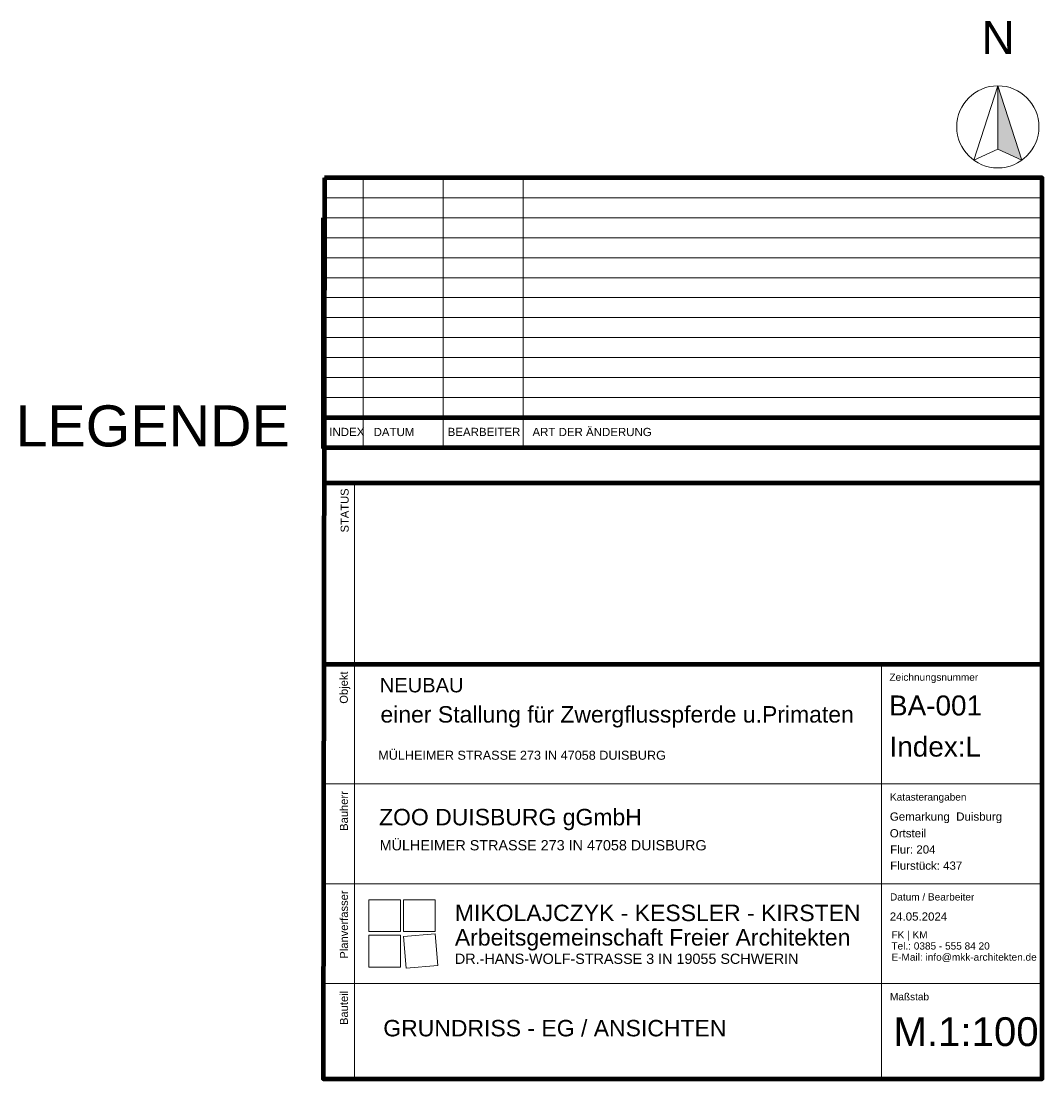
# Model space of a CAD drawing. Extents: x -22247 to 417655, y -187892 to 17509.
# Tile 33 of 62: x 268266 to 268514, y -187826 to -187568. Entities that reach past the tile are written whole.
import ezdxf
from ezdxf.lldxf.tags import DXFTag

# ---------------------------------------------------------------- set-up
doc = ezdxf.new("R2010")
doc.units = 0
doc.header["$LTSCALE"] = 50
doc.layers.get('0').update_dxf_attribs({"lineweight": 25})
doc.layers.add('01 Allgemein Beschriftung', color=7, linetype='Continuous', lineweight=25)
doc.layers.add('20 Möblierung', color=7, linetype='Continuous', lineweight=25)
doc.styles.add('ERSTELLTER_STIL_5', font='arial.ttf')
tags = doc.linetypes.add('Wipeout_Contour', pattern=[1, 0, -1]).pattern_tags.tags
tags[6:7] = [DXFTag(74, 4), DXFTag(75, 0), DXFTag(340, '0'), DXFTag(46, 1.0), DXFTag(50, 0.0), DXFTag(44, 0.0), DXFTag(45, 0.0)]
tags[4:5] = [DXFTag(74, 4), DXFTag(75, 0), DXFTag(340, '0'), DXFTag(46, 1.0), DXFTag(50, 0.0), DXFTag(44, 0.0), DXFTag(45, 0.0)]

# ---------------------------------------------------------------- blocks, each defined once
blk = doc.blocks.new('Verdeckungsfläche_A06WQNZ21A', base_point=(268497.44, -187602.13))
at = {"color": 254, "linetype": 'Wipeout_Contour', "lineweight": 0, "ltscale": 0.036477, "true_color": 0xd6d6d6}
for p, q in [((268503.32, -187584.04), (268497.44, -187602.13)), ((268503.32, -187599.44), (268503.32, -187584.04)), ((268497.44, -187602.13), (268503.32, -187599.44))]:
    blk.add_line(p, q, dxfattribs=at)

msp = doc.modelspace()

# ---------------------------------------------------------------- hatches: boundary and pattern name
at = {"layer": '20 Möblierung', "linetype": 'Continuous', "lineweight": 0, "ltscale": 3.71293e-05}
msp.add_hatch(color=7, dxfattribs=at).paths.add_polyline_path([(268503.32, -187584.04), (268503.32, -187599.44), (268509.19, -187602.13)])

# ---------------------------------------------------------------- linework, layer by layer
at = {"color": 7, "linetype": 'Continuous', "lineweight": 13, "ltscale": 3.71293e-05}
for p, q in [((268339.27, -187606.46), (268514.27, -187606.45)), ((268339.27, -187606.46), (268514.27, -187606.45)), ((268339.27, -187606.45), (268514.27, -187606.45)), ((268339.27, -187606.45), (268514.27, -187606.45)), ((268339.41, -187606.46), (268514.27, -187606.45)), ((268348.86, -187672.08), (268348.86, -187606.45)), ((268368.31, -187672.08), (268368.31, -187606.46)), ((268387.75, -187672.08), (268387.75, -187606.46)), ((268339.14, -187611.31), (268514.14, -187611.31)), ((268339.14, -187611.31), (268514.14, -187611.31)), ((268339.14, -187611.31), (268514.14, -187611.31)), ((268339.14, -187611.31), (268514.14, -187611.31)), ((268339.27, -187611.31), (268514.14, -187611.31)), ((268339.27, -187611.31), (268514.27, -187611.31)), ((268339.27, -187611.31), (268514.27, -187611.31)), ((268339.27, -187611.31), (268514.27, -187611.31)), ((268339.14, -187616.17), (268514.14, -187616.17)), ((268339.14, -187616.17), (268514.14, -187616.17)), ((268339.14, -187616.17), (268514.14, -187616.17)), ((268339.14, -187621.03), (268514.14, -187621.03)), ((268339.14, -187621.03), (268514.14, -187621.03)), ((268339.14, -187621.03), (268514.14, -187621.03)), ((268339.14, -187625.89), (268514.14, -187625.89)), ((268339.14, -187625.89), (268514.14, -187625.89)), ((268339.14, -187630.76), (268514.14, -187630.76)), ((268339.14, -187635.62), (268514.14, -187635.62)), ((268339.14, -187635.62), (268514.14, -187635.62)), ((268339.14, -187635.62), (268514.14, -187635.62)), ((268339.14, -187640.48), (268514.14, -187640.48)), ((268339.14, -187640.48), (268514.14, -187640.48)), ((268339.14, -187645.34), (268514.14, -187645.34)), ((268339.14, -187650.2), (268514.14, -187650.2)), ((268339.14, -187650.2), (268514.14, -187650.2)), ((268339.14, -187650.2), (268514.14, -187650.2)), ((268339.14, -187655.06), (268514.14, -187655.06)), ((268339.14, -187655.06), (268514.14, -187655.06)), ((268339.14, -187659.92), (268514.14, -187659.92)), ((268339.14, -187659.92), (268514.14, -187659.92)), ((268339.14, -187664.78), (268514.14, -187664.78)), ((268339.14, -187680.72), (268514.14, -187680.72)), ((268346.72, -187680.72), (268346.72, -187825.84)), ((268339.14, -187724.85), (268514.14, -187724.85)), ((268474.97, -187724.85), (268474.97, -187825.84)), ((268339.14, -187754.01), (268514.14, -187754.01)), ((268339.14, -187778.32), (268514.14, -187778.32)), ((268339.14, -187802.63), (268514.14, -187802.63))]:
    msp.add_line(p, q, dxfattribs=at)
at = {"color": 7, "linetype": 'Continuous', "lineweight": 100}
for p, q in [((268339.14, -187664.78), (268514.14, -187664.78)), ((268339.14, -187672.08), (268514.14, -187672.08)), ((268339.14, -187680.72), (268514.14, -187680.72)), ((268339.14, -187724.85), (268514.14, -187724.85)), ((268339.14, -187724.85), (268514.14, -187724.85))]:
    msp.add_line(p, q, dxfattribs=at)
msp.add_lwpolyline([(268339.41, -187606.46), (268339.14, -187825.84), (268514.14, -187825.84), (268514.14, -187606.45)], close=True, dxfattribs=at)
msp.add_lwpolyline([(268339.14, -187616.17), (268339.14, -187672.08), (268514.14, -187672.08), (268514.14, -187621.03)], dxfattribs=at)
at = {"color": 7, "linetype": 'Continuous', "lineweight": 13, "ltscale": 3.71293e-05}
for points in [[(268350.2, -187782.27), (268357.92, -187782.27), (268357.92, -187789.99), (268350.2, -187789.99)], [(268358.62, -187782.27), (268366.34, -187782.27), (268366.34, -187789.99), (268358.62, -187789.99)], [(268350.2, -187790.89), (268357.92, -187790.89), (268357.92, -187798.62), (268350.2, -187798.62)], [(268358.64, -187791.19), (268366.34, -187790.55), (268366.98, -187798.24), (268359.29, -187798.89)]]:
    msp.add_lwpolyline(points, close=True, dxfattribs=at)
at = {"layer": '20 Möblierung', "color": 7, "linetype": 'Continuous', "lineweight": 13, "ltscale": 3.71293e-05}
msp.add_lwpolyline([(268513.32, -187594.04, 1), (268493.32, -187594.04, 1)], format="xyb", close=True, dxfattribs=at)
for points in [[(268503.32, -187584.04), (268503.32, -187599.44), (268497.44, -187602.13)], [(268503.32, -187584.04), (268503.32, -187599.44), (268509.19, -187602.13)]]:
    msp.add_lwpolyline(points, close=True, dxfattribs=at)

# ---------------------------------------------------------------- block references
at = {"layer": '20 Möblierung', "color": 254, "linetype": 'Wipeout_Contour', "lineweight": 0, "ltscale": 0.036477, "true_color": 0xd6d6d6}
msp.add_blockref('Verdeckungsfläche_A06WQNZ21A', (268497.44, -187602.13), dxfattribs=at)

# ---------------------------------------------------------------- texts
at = {"color": 7, "linetype": 'Continuous', "lineweight": 13, "ltscale": 3.71293e-05, "style": 'ERSTELLTER_STIL_5'}
for s, insert, char_height, attachment_point in [('\\A1;{\\fArial|b0|i0|c0|p0;\\W1;LEGENDE }', (268264.22, -187671.99), 10, 7), ('\\A1;{\\fArial|b0|i0|c0|p0;\\W1;INDEX}', (268340.6, -187669.32), 2, 7), ('\\A1;{\\fArial|b0|i0|c0|p0;\\W1;DATUM}', (268351.38, -187669.36), 2, 7), ('\\A1;{\\fArial|b0|i0|c0|p0;\\W1;BEARBEITER}', (268369.41, -187669.32), 2, 7), ('\\A1;{\\fArial|b0|i0|c0|p0;\\W1;ART DER ÄNDERUNG}', (268390.05, -187669.36), 2, 7), ('\\A1;{\\fArial|b0|i0|c0|p0;\\W1;NEUBAU}', (268352.89, -187731.78), 3.5, 7), ('\\A1;{\\fArial|b0|i0|c0|p0;\\W1;Zeichnungsnummer}', (268476.94, -187729.44), 1.75, 7), ('\\A1;{\\fArial|b0|i0|c0|p0;\\W1;einer Stallung für Zwergflusspferde u.Primaten }', (268353.05, -187735.09), 4, 1), ('\\A1;{\\fArial|b0|i0|c0|p0;\\W1;BA-001}', (268476.83, -187737.42), 4.8611, 7), ('\\A1;{\\fArial|b0|i0|c0|p0;\\W1;Index:L}', (268476.96, -187747.44), 4.8611, 7), ('\\A1;{\\fArial|b0|i0|c0|p0;\\W1;MÜLHEIMER STRASSE 273 IN 47058 DUISBURG}', (268352.51, -187748.17), 2.2, 7), ('\\A1;{\\fArial|b0|i0|c0|p0;\\W1;Katasterangaben}', (268477.07, -187758.61), 1.75, 7), ('\\A1;{\\fArial|b0|i0|c0|p0;\\W1;ZOO DUISBURG gGmbH}', (268352.71, -187765.31), 4, 7), ('\\A1;{\\fArial|b0|i0|c0|p0;\\W1;Gemarkung  Duisburg}', (268477.04, -187763.58), 2, 7), ('\\A1;{\\fArial|b0|i0|c0|p0;\\W1;Ortsteil  }', (268477.03, -187767.07), 2, 7), ('\\A1;{\\fArial|b0|i0|c0|p0;\\W1;MÜLHEIMER STRASSE 273 IN 47058 DUISBURG}', (268352.86, -187770.24), 2.5, 7), ('\\A1;{\\fArial|b0|i0|c0|p0;\\W1;Flur: 204 }', (268477.12, -187771.01), 2, 7), ('\\A1;{\\fArial|b0|i0|c0|p0;\\W1;Flurstück: 437  }', (268477.12, -187774.95), 2, 7), ('\\A1;{\\fArial|b0|i0|c0|p0;\\W1;Datum / Bearbeiter}', (268477.08, -187782.44), 1.75, 7), ('\\A1;{\\fArial|b0|i0|c0|p0;\\W1;24\\fArial|b0|i0|c0|p0;\\W1;.0\\fArial|b0|i0|c0|p0;\\W1;5\\fArial|b0|i0|c0|p0;\\W1;.2024}', (268477.01, -187787.34), 2, 7), ('\\A1;{\\fArial|b0|i0|c0|p0;\\W1;Maßstab}', (268477.07, -187806.74), 1.75, 7), ('\\A1;{\\fArial|b0|i0|c0|p0;\\W1;GRUNDRISS - EG / ANSICHTEN}', (268353.74, -187815.55), 4, 7), ('\\A1;{\\fArial|b0|i0|c0|p0;\\W1;M.1:100}', (268477.92, -187817.94), 7, 7)]:
    msp.add_mtext(s, dxfattribs=dict(at, insert=insert, char_height=char_height, attachment_point=attachment_point))
at = {"color": 7, "linetype": 'Continuous', "lineweight": 13, "ltscale": 3.71293e-05, "char_height": 1.9444, "attachment_point": 7, "rotation": 90, "style": 'ERSTELLTER_STIL_5'}
for s, insert in [('\\A1;{\\fArial|b0|i0|c0|p0;\\W1;STATUS}', (268345.33, -187692.79)), ('\\A1;{\\fArial|b0|i0|c0|p0;\\W1;Objekt}', (268345.69, -187734.5)), ('\\A1;{\\fArial|b0|i0|c0|p0;\\W1;Bauherr}', (268345.16, -187765.45)), ('\\A1;{\\fArial|b0|i0|c0|p0;\\W1;Planverfasser}', (268345.16, -187796.57)), ('\\A1;{\\fArial|b0|i0|c0|p0;\\W1;Bauteil}', (268345.16, -187812.72))]:
    msp.add_mtext(s, dxfattribs=dict(at, insert=insert))
at = {"color": 7, "linetype": 'Continuous', "lineweight": 13, "ltscale": 3.71293e-05, "insert": (268371.17, -187797.88), "char_height": 4, "attachment_point": 7, "line_spacing_factor": 0.893243, "style": 'ERSTELLTER_STIL_5'}
msp.add_mtext('\\A1;{\\fArial|b0|i0|c0|p0;\\W1;MIKOLAJCZYK - KESSLER - KIRSTEN \\P\\fArial|b0|i0|c0|p0;\\W1;Arbeitsgemeinschaft Freier Architekten\\P\\fArial|b0|i0|c0|p0;\\H0.625x;\\W1;D\\fArial|b0|i0|c0|p0;\\W1;R\\fArial|b0|i0|c0|p0;\\W1;.-H\\fArial|b0|i0|c0|p0;\\W1;ANS\\fArial|b0|i0|c0|p0;\\W1;-W\\fArial|b0|i0|c0|p0;\\W1;OLF\\fArial|b0|i0|c0|p0;\\W1;-S\\fArial|b0|i0|c0|p0;\\W1;TRASSE \\fArial|b0|i0|c0|p0;\\W1;3\\fArial|b0|i0|c0|p0;\\W1; IN \\fArial|b0|i0|c0|p0;\\W1;19055 S\\fArial|b0|i0|c0|p0;\\W1;CHWERIN}', dxfattribs=at)
at = {"layer": '01 Allgemein Beschriftung', "color": 7, "linetype": 'Continuous', "lineweight": 13, "ltscale": 3.71293e-05, "insert": (268477.43, -187789.89), "char_height": 1.75, "attachment_point": 1, "line_spacing_factor": 0.931019, "style": 'ERSTELLTER_STIL_5'}
msp.add_mtext('\\A1;{\\fArial|b0|i0|c0|p0;\\W1;FK | KM\\P\\fArial|b0|i0|c0|p0;\\W1;Tel.: 0385 - 555 84 20\\P\\fArial|b0|i0|c0|p0;\\W1;E-Mail: info@mkk-architekten.de}', dxfattribs=at)
at = {"layer": '20 Möblierung', "color": 7, "lineweight": 13, "ltscale": 3.71293e-05, "insert": (268499.35, -187576.3), "char_height": 8, "attachment_point": 7, "style": 'ERSTELLTER_STIL_5'}
msp.add_mtext('\\A1;{\\fArial|b0|i0|c0|p0;\\W1;N}', dxfattribs=at)

doc.saveas('drawing.dxf')
